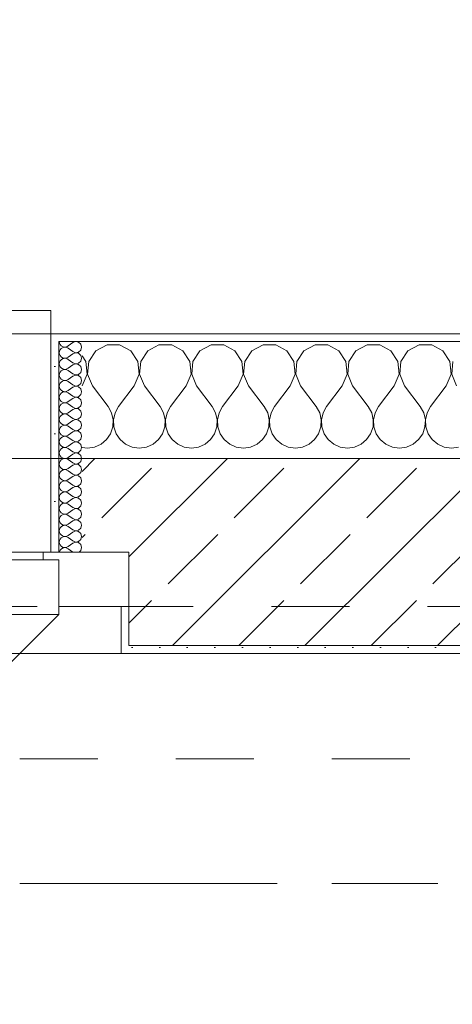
# Model space of a CAD drawing. Header units: metres. Extents: x -4 to 100, y -11 to 17.
# Tile 130 of 256: x 6.98 to 7.534, y 12.995 to 14.258. Entities that reach past the tile are written whole.
import ezdxf

# ---------------------------------------------------------------- set-up
doc = ezdxf.new("R2010")
doc.units = ezdxf.units.M
doc.header["$MEASUREMENT"] = 0
for name, pattern in [('Achse', [0.2, 0.1, -0.05, 0, -0.05]), ('Strichlinie doppelt', [0.546806, 0.264583, -0.105833, 0.070556, -0.105833]), ('Strichlinie eng', [0.115, 0.075, -0.04]), ('Untersicht', [0.1, 0.075, -0.025])]:
    doc.linetypes.add(name, pattern=pattern)
for name, color, linetype in [('152 - Bemaßung_ Beschriftung.Ausbau', 7, 'Continuous'), ('451 - Universal.Achsen Raster', 7, 'Continuous'), ('603 - Struktur.Bodenplatte_ Decke Roh', 7, 'Continuous'), ('604 - Struktur.Wand Aussen', 7, 'Continuous'), ('608 - Struktur.Träger', 7, 'Continuous'), ('650 - Abdeckung.Fußboden Aufbau', 7, 'Continuous'), ('Neubau_653 - Abdeckung.TB Verkofferung', 7, 'Continuous')]:
    doc.layers.add(name, color=color, linetype=linetype)
doc.styles.add('ERSTELLTER_STIL_2', font='txt')
doc.dimstyles.new('ERSTELLTER_STIL__5', dxfattribs={"dimtxt": 0.1, "dimasz": 0.0532, "dimexe": 0.18, "dimexo": 0.0625, "dimgap": 0, "dimtad": 1, "dimtih": 1, "dimtoh": 1, "dimzin": 0, "dimdsep": 46, "dimtxsty": 'ERSTELLTER_STIL_2', "dimblk": 'ARROWHEAD_2', "dimblk1": 'ARROWHEAD_2', "dimblk2": 'ARROWHEAD_2', "dimcen": 0.09, "dimse1": 1, "dimse2": 1, "dimclrd": 7, "dimclre": 7, "dimclrt": 7, "dimazin": 0, "dimtfac": 1, "dimtdec": 4, "dimtmove": 0, "dimatfit": 3, "dimfxl": 1, "dimtolj": 1, "dimtzin": 0, "dimarcsym": 0})
pattern_1 = [(0, (0, 0), (0, 0.08660254), [0, -0.05]), (0, (0.025, 0.0433), (0, 0.08660254), [0, -0.05])]
pattern_2 = [(45, (0, 0), (-0.01767767, 0.01767767), [0, -0.025])]

# ---------------------------------------------------------------- blocks, each defined once
blk = doc.blocks.new('*X64')
at = {"layer": '604 - Struktur.Wand Aussen', "color": 7, "linetype": 'Continuous', "lineweight": 5}
for p, q in [((7.0919, 13.8407), (7.0776, 13.833)), ((7.1081, 13.8407), (7.0919, 13.8407)), ((7.1224, 13.833), (7.1081, 13.8407)), ((7.1585, 13.8407), (7.1442, 13.833)), ((7.1748, 13.8407), (7.1585, 13.8407)), ((7.1891, 13.833), (7.1748, 13.8407)), ((7.2252, 13.8407), (7.2109, 13.833)), ((7.2415, 13.8407), (7.2252, 13.8407)), ((7.2558, 13.833), (7.2415, 13.8407)), ((7.2919, 13.8407), (7.2776, 13.833)), ((7.3081, 13.8407), (7.2919, 13.8407)), ((7.3224, 13.833), (7.3081, 13.8407)), ((7.3585, 13.8407), (7.3442, 13.833)), ((7.3748, 13.8407), (7.3585, 13.8407)), ((7.3891, 13.833), (7.3748, 13.8407)), ((7.4252, 13.8407), (7.4109, 13.833)), ((7.4415, 13.8407), (7.4252, 13.8407)), ((7.4558, 13.833), (7.4415, 13.8407)), ((7.4919, 13.8407), (7.4776, 13.833)), ((7.5081, 13.8407), (7.4919, 13.8407)), ((7.5224, 13.833), (7.5081, 13.8407)), ((7.0776, 13.833), (7.0686, 13.8195)), ((7.1314, 13.8195), (7.1224, 13.833)), ((7.1442, 13.833), (7.1352, 13.8195)), ((7.1981, 13.8195), (7.1891, 13.833)), ((7.2109, 13.833), (7.2019, 13.8195)), ((7.2648, 13.8195), (7.2558, 13.833)), ((7.2776, 13.833), (7.2686, 13.8195)), ((7.3314, 13.8195), (7.3224, 13.833)), ((7.3442, 13.833), (7.3352, 13.8195)), ((7.3981, 13.8195), (7.3891, 13.833)), ((7.4109, 13.833), (7.4019, 13.8195)), ((7.4648, 13.8195), (7.4558, 13.833)), ((7.4776, 13.833), (7.4686, 13.8195)), ((7.5314, 13.8195), (7.5224, 13.833)), ((7.0648, 13.8195), (7.06, 13.8266)), ((7.0663, 13.8033), (7.0648, 13.8195)), ((7.0686, 13.8195), (7.067, 13.8033)), ((7.133, 13.8033), (7.1314, 13.8195)), ((7.1352, 13.8195), (7.1337, 13.8033)), ((7.1996, 13.8033), (7.1981, 13.8195)), ((7.2019, 13.8195), (7.2004, 13.8033)), ((7.2663, 13.8033), (7.2648, 13.8195)), ((7.2686, 13.8195), (7.267, 13.8033)), ((7.333, 13.8033), (7.3314, 13.8195)), ((7.3352, 13.8195), (7.3337, 13.8033)), ((7.3996, 13.8033), (7.3981, 13.8195)), ((7.4019, 13.8195), (7.4004, 13.8033)), ((7.4663, 13.8033), (7.4648, 13.8195)), ((7.4686, 13.8195), (7.467, 13.8033)), ((7.533, 13.8033), (7.5314, 13.8195)), ((7.5352, 13.8195), (7.5337, 13.8033)), ((7.06, 13.7883), (7.0663, 13.8033)), ((7.067, 13.8033), (7.0733, 13.7883)), ((7.1267, 13.7883), (7.133, 13.8033)), ((7.1337, 13.8033), (7.14, 13.7883)), ((7.1933, 13.7883), (7.1996, 13.8033)), ((7.2004, 13.8033), (7.2067, 13.7883)), ((7.26, 13.7883), (7.2663, 13.8033)), ((7.267, 13.8033), (7.2733, 13.7883)), ((7.3267, 13.7883), (7.333, 13.8033)), ((7.3337, 13.8033), (7.34, 13.7883)), ((7.3933, 13.7883), (7.3996, 13.8033)), ((7.4004, 13.8033), (7.4067, 13.7883)), ((7.46, 13.7883), (7.4663, 13.8033)), ((7.467, 13.8033), (7.4733, 13.7883)), ((7.5267, 13.7883), (7.533, 13.8033)), ((7.5337, 13.8033), (7.54, 13.7883)), ((7.0733, 13.7883), (7.0933, 13.7617)), ((7.1267, 13.7883), (7.1067, 13.7617)), ((7.14, 13.7883), (7.16, 13.7617)), ((7.1933, 13.7883), (7.1733, 13.7617)), ((7.2067, 13.7883), (7.2267, 13.7617)), ((7.26, 13.7883), (7.24, 13.7617)), ((7.2733, 13.7883), (7.2933, 13.7617)), ((7.3267, 13.7883), (7.3067, 13.7617)), ((7.34, 13.7883), (7.36, 13.7617)), ((7.3933, 13.7883), (7.3733, 13.7617)), ((7.4067, 13.7883), (7.4267, 13.7617)), ((7.46, 13.7883), (7.44, 13.7617)), ((7.4733, 13.7883), (7.4933, 13.7617)), ((7.5267, 13.7883), (7.5067, 13.7617)), ((7.0978, 13.7536), (7.0933, 13.7617)), ((7.0999, 13.7447), (7.0978, 13.7536)), ((7.1022, 13.7536), (7.1001, 13.7447)), ((7.1067, 13.7617), (7.1022, 13.7536)), ((7.1645, 13.7536), (7.16, 13.7617)), ((7.1665, 13.7447), (7.1645, 13.7536)), ((7.1689, 13.7536), (7.1668, 13.7447)), ((7.1733, 13.7617), (7.1689, 13.7536)), ((7.2311, 13.7536), (7.2267, 13.7617)), ((7.2332, 13.7447), (7.2311, 13.7536)), ((7.2355, 13.7536), (7.2335, 13.7447)), ((7.24, 13.7617), (7.2355, 13.7536)), ((7.2978, 13.7536), (7.2933, 13.7617)), ((7.2999, 13.7447), (7.2978, 13.7536)), ((7.3022, 13.7536), (7.3001, 13.7447)), ((7.3067, 13.7617), (7.3022, 13.7536)), ((7.3645, 13.7536), (7.36, 13.7617)), ((7.3665, 13.7447), (7.3645, 13.7536)), ((7.3689, 13.7536), (7.3668, 13.7447)), ((7.3733, 13.7617), (7.3689, 13.7536)), ((7.4311, 13.7536), (7.4267, 13.7617)), ((7.4332, 13.7447), (7.4311, 13.7536)), ((7.4355, 13.7536), (7.4335, 13.7447)), ((7.44, 13.7617), (7.4355, 13.7536)), ((7.4978, 13.7536), (7.4933, 13.7617)), ((7.4999, 13.7447), (7.4978, 13.7536)), ((7.5022, 13.7536), (7.5001, 13.7447)), ((7.5067, 13.7617), (7.5022, 13.7536)), ((7.0994, 13.7355), (7.0999, 13.7447)), ((7.1001, 13.7447), (7.1006, 13.7355)), ((7.1661, 13.7355), (7.1665, 13.7447)), ((7.1668, 13.7447), (7.1672, 13.7355)), ((7.2328, 13.7355), (7.2332, 13.7447)), ((7.2335, 13.7447), (7.2339, 13.7355)), ((7.2994, 13.7355), (7.2999, 13.7447)), ((7.3001, 13.7447), (7.3006, 13.7355)), ((7.3661, 13.7355), (7.3665, 13.7447)), ((7.3668, 13.7447), (7.3672, 13.7355)), ((7.4328, 13.7355), (7.4332, 13.7447)), ((7.4335, 13.7447), (7.4339, 13.7355)), ((7.4994, 13.7355), (7.4999, 13.7447)), ((7.5001, 13.7447), (7.5006, 13.7355)), ((7.0965, 13.7268), (7.0994, 13.7355)), ((7.1006, 13.7355), (7.1035, 13.7268)), ((7.1631, 13.7268), (7.1661, 13.7355)), ((7.1672, 13.7355), (7.1702, 13.7268)), ((7.2298, 13.7268), (7.2328, 13.7355)), ((7.2339, 13.7355), (7.2369, 13.7268)), ((7.2965, 13.7268), (7.2994, 13.7355)), ((7.3006, 13.7355), (7.3035, 13.7268)), ((7.3631, 13.7268), (7.3661, 13.7355)), ((7.3672, 13.7355), (7.3702, 13.7268)), ((7.4298, 13.7268), (7.4328, 13.7355)), ((7.4339, 13.7355), (7.4369, 13.7268)), ((7.4965, 13.7268), (7.4994, 13.7355)), ((7.5006, 13.7355), (7.5035, 13.7268)), ((7.0842, 13.7133), (7.0913, 13.7192)), ((7.0913, 13.7192), (7.0965, 13.7268)), ((7.1035, 13.7268), (7.1087, 13.7192)), ((7.1087, 13.7192), (7.1158, 13.7133)), ((7.1509, 13.7133), (7.1579, 13.7192)), ((7.1579, 13.7192), (7.1631, 13.7268)), ((7.1702, 13.7268), (7.1754, 13.7192)), ((7.1754, 13.7192), (7.1825, 13.7133)), ((7.2175, 13.7133), (7.2246, 13.7192)), ((7.2246, 13.7192), (7.2298, 13.7268)), ((7.2369, 13.7268), (7.2421, 13.7192)), ((7.2421, 13.7192), (7.2491, 13.7133)), ((7.2842, 13.7133), (7.2913, 13.7192)), ((7.2913, 13.7192), (7.2965, 13.7268)), ((7.3035, 13.7268), (7.3087, 13.7192)), ((7.3087, 13.7192), (7.3158, 13.7133)), ((7.3509, 13.7133), (7.3579, 13.7192)), ((7.3579, 13.7192), (7.3631, 13.7268)), ((7.3702, 13.7268), (7.3754, 13.7192)), ((7.3754, 13.7192), (7.3825, 13.7133)), ((7.4175, 13.7133), (7.4246, 13.7192)), ((7.4246, 13.7192), (7.4298, 13.7268)), ((7.4369, 13.7268), (7.4421, 13.7192)), ((7.4421, 13.7192), (7.4491, 13.7133)), ((7.4842, 13.7133), (7.4913, 13.7192)), ((7.4913, 13.7192), (7.4965, 13.7268)), ((7.5035, 13.7268), (7.5087, 13.7192)), ((7.5087, 13.7192), (7.5158, 13.7133)), ((7.06, 13.7093), (7.0667, 13.7083)), ((7.0667, 13.7083), (7.0758, 13.7096)), ((7.0758, 13.7096), (7.0842, 13.7133)), ((7.1158, 13.7133), (7.1242, 13.7096)), ((7.1242, 13.7096), (7.1333, 13.7083)), ((7.1333, 13.7083), (7.1424, 13.7096)), ((7.1424, 13.7096), (7.1509, 13.7133)), ((7.1825, 13.7133), (7.1909, 13.7096)), ((7.1909, 13.7096), (7.2, 13.7083)), ((7.2, 13.7083), (7.2091, 13.7096)), ((7.2091, 13.7096), (7.2175, 13.7133)), ((7.2491, 13.7133), (7.2576, 13.7096)), ((7.2576, 13.7096), (7.2667, 13.7083)), ((7.2667, 13.7083), (7.2758, 13.7096)), ((7.2758, 13.7096), (7.2842, 13.7133)), ((7.3158, 13.7133), (7.3242, 13.7096)), ((7.3242, 13.7096), (7.3333, 13.7083)), ((7.3333, 13.7083), (7.3424, 13.7096)), ((7.3424, 13.7096), (7.3509, 13.7133)), ((7.3825, 13.7133), (7.3909, 13.7096)), ((7.3909, 13.7096), (7.4, 13.7083)), ((7.4, 13.7083), (7.4091, 13.7096)), ((7.4091, 13.7096), (7.4175, 13.7133)), ((7.4491, 13.7133), (7.4576, 13.7096)), ((7.4576, 13.7096), (7.4667, 13.7083)), ((7.4667, 13.7083), (7.4758, 13.7096)), ((7.4758, 13.7096), (7.4842, 13.7133)), ((7.5158, 13.7133), (7.5242, 13.7096)), ((7.5242, 13.7096), (7.5333, 13.7083)), ((7.5333, 13.7083), (7.5424, 13.7096))]:
    blk.add_line(p, q, dxfattribs=at)
blk = doc.blocks.new('*X82')
at = {"layer": '604 - Struktur.Wand Aussen', "color": 7, "linetype": 'Continuous', "lineweight": 5}
for p, q in [((7.0307, 13.845), (7.031, 13.843)), ((7.031, 13.843), (7.0318, 13.8412)), ((7.0318, 13.8412), (7.033, 13.8397)), ((7.0479, 13.8436), (7.0421, 13.8393)), ((7.0515, 13.845), (7.0479, 13.8436)), ((7.0553, 13.8442), (7.0515, 13.845)), ((7.0582, 13.8416), (7.0553, 13.8442)), ((7.0593, 13.8379), (7.0582, 13.8416)), ((7.031, 13.8327), (7.0307, 13.8307)), ((7.0307, 13.8307), (7.031, 13.8288)), ((7.0318, 13.8345), (7.031, 13.8327)), ((7.031, 13.8288), (7.0318, 13.827)), ((7.033, 13.836), (7.0318, 13.8345)), ((7.033, 13.8397), (7.0347, 13.8386)), ((7.0347, 13.8371), (7.033, 13.836)), ((7.0347, 13.8386), (7.0365, 13.838)), ((7.0365, 13.8377), (7.0347, 13.8371)), ((7.0365, 13.838), (7.0385, 13.8379)), ((7.0385, 13.8378), (7.0365, 13.8377)), ((7.0385, 13.8379), (7.0404, 13.8383)), ((7.0404, 13.8374), (7.0385, 13.8378)), ((7.0404, 13.8383), (7.0421, 13.8393)), ((7.0421, 13.8364), (7.0404, 13.8374)), ((7.0479, 13.8321), (7.0421, 13.8364)), ((7.0479, 13.8293), (7.0421, 13.825)), ((7.0479, 13.8321), (7.0515, 13.8307)), ((7.0515, 13.8307), (7.0479, 13.8293)), ((7.0515, 13.8307), (7.0553, 13.8315)), ((7.0553, 13.83), (7.0515, 13.8307)), ((7.0553, 13.8315), (7.0582, 13.8341)), ((7.0582, 13.8273), (7.0553, 13.83)), ((7.0582, 13.8341), (7.0593, 13.8379)), ((7.031, 13.8184), (7.0307, 13.8164)), ((7.0307, 13.8164), (7.031, 13.8145)), ((7.0318, 13.8202), (7.031, 13.8184)), ((7.0318, 13.827), (7.033, 13.8254)), ((7.033, 13.8217), (7.0318, 13.8202)), ((7.033, 13.8254), (7.0347, 13.8243)), ((7.0347, 13.8228), (7.033, 13.8217)), ((7.0347, 13.8243), (7.0365, 13.8237)), ((7.0365, 13.8234), (7.0347, 13.8228)), ((7.0365, 13.8237), (7.0385, 13.8236)), ((7.0385, 13.8235), (7.0365, 13.8234)), ((7.0385, 13.8236), (7.0404, 13.824)), ((7.0404, 13.8231), (7.0385, 13.8235)), ((7.0404, 13.824), (7.0421, 13.825)), ((7.0421, 13.8221), (7.0404, 13.8231)), ((7.0479, 13.8179), (7.0421, 13.8221)), ((7.0479, 13.8179), (7.0515, 13.8165)), ((7.0515, 13.8164), (7.0479, 13.815)), ((7.0515, 13.8165), (7.0553, 13.8172)), ((7.0553, 13.8157), (7.0515, 13.8164)), ((7.0553, 13.8172), (7.0582, 13.8198)), ((7.0582, 13.813), (7.0553, 13.8157)), ((7.0593, 13.8236), (7.0582, 13.8273)), ((7.0582, 13.8198), (7.0593, 13.8236)), ((7.031, 13.8041), (7.0307, 13.8021)), ((7.031, 13.8145), (7.0318, 13.8127)), ((7.0318, 13.8059), (7.031, 13.8041)), ((7.0318, 13.8127), (7.033, 13.8112)), ((7.033, 13.8074), (7.0318, 13.8059)), ((7.033, 13.8112), (7.0347, 13.81)), ((7.0347, 13.8085), (7.033, 13.8074)), ((7.0347, 13.81), (7.0365, 13.8094)), ((7.0365, 13.8092), (7.0347, 13.8085)), ((7.0365, 13.8094), (7.0385, 13.8093)), ((7.0385, 13.8093), (7.0365, 13.8092)), ((7.0385, 13.8093), (7.0404, 13.8098)), ((7.0404, 13.8088), (7.0385, 13.8093)), ((7.0404, 13.8098), (7.0421, 13.8107)), ((7.0421, 13.8079), (7.0404, 13.8088)), ((7.0479, 13.815), (7.0421, 13.8107)), ((7.0479, 13.8036), (7.0421, 13.8079)), ((7.0479, 13.8036), (7.0515, 13.8022)), ((7.0515, 13.8022), (7.0553, 13.8029)), ((7.0553, 13.8029), (7.0582, 13.8055)), ((7.0593, 13.8093), (7.0582, 13.813)), ((7.0582, 13.8055), (7.0593, 13.8093)), ((7.0307, 13.8021), (7.031, 13.8002)), ((7.031, 13.8002), (7.0318, 13.7984)), ((7.0318, 13.7916), (7.031, 13.7898)), ((7.0318, 13.7984), (7.033, 13.7969)), ((7.033, 13.7931), (7.0318, 13.7916)), ((7.033, 13.7969), (7.0347, 13.7958)), ((7.0347, 13.7942), (7.033, 13.7931)), ((7.0347, 13.7958), (7.0365, 13.7951)), ((7.0365, 13.7949), (7.0347, 13.7942)), ((7.0365, 13.7951), (7.0385, 13.795)), ((7.0385, 13.795), (7.0365, 13.7949)), ((7.0385, 13.795), (7.0404, 13.7955)), ((7.0404, 13.7945), (7.0385, 13.795)), ((7.0404, 13.7955), (7.0421, 13.7964)), ((7.0421, 13.7936), (7.0404, 13.7945)), ((7.0479, 13.8007), (7.0421, 13.7964)), ((7.0479, 13.7893), (7.0421, 13.7936)), ((7.0515, 13.8021), (7.0479, 13.8007)), ((7.0553, 13.8014), (7.0515, 13.8021)), ((7.0582, 13.7988), (7.0553, 13.8014)), ((7.0553, 13.7886), (7.0582, 13.7912)), ((7.0593, 13.795), (7.0582, 13.7988)), ((7.0582, 13.7912), (7.0593, 13.795)), ((7.031, 13.7898), (7.0307, 13.7879)), ((7.0307, 13.7879), (7.031, 13.7859)), ((7.031, 13.7859), (7.0318, 13.7841)), ((7.0318, 13.7841), (7.033, 13.7826)), ((7.033, 13.7788), (7.0318, 13.7773)), ((7.033, 13.7826), (7.0347, 13.7815)), ((7.0347, 13.78), (7.033, 13.7788)), ((7.0347, 13.7815), (7.0365, 13.7808)), ((7.0365, 13.7806), (7.0347, 13.78)), ((7.0365, 13.7808), (7.0385, 13.7807)), ((7.0385, 13.7807), (7.0365, 13.7806)), ((7.0385, 13.7807), (7.0404, 13.7812)), ((7.0404, 13.7802), (7.0385, 13.7807)), ((7.0404, 13.7812), (7.0421, 13.7821)), ((7.0421, 13.7793), (7.0404, 13.7802)), ((7.0479, 13.7864), (7.0421, 13.7821)), ((7.0479, 13.775), (7.0421, 13.7793)), ((7.0479, 13.7893), (7.0515, 13.7879)), ((7.0515, 13.7878), (7.0479, 13.7864)), ((7.0515, 13.7879), (7.0553, 13.7886)), ((7.0553, 13.7871), (7.0515, 13.7878)), ((7.0582, 13.7845), (7.0553, 13.7871)), ((7.0593, 13.7807), (7.0582, 13.7845)), ((7.0582, 13.777), (7.0593, 13.7807)), ((7.031, 13.7755), (7.0307, 13.7736)), ((7.0307, 13.7736), (7.031, 13.7716)), ((7.0318, 13.7773), (7.031, 13.7755)), ((7.031, 13.7716), (7.0318, 13.7698)), ((7.0318, 13.7698), (7.033, 13.7683)), ((7.033, 13.7683), (7.0347, 13.7672)), ((7.0347, 13.7657), (7.033, 13.7646)), ((7.0347, 13.7672), (7.0365, 13.7666)), ((7.0365, 13.7663), (7.0347, 13.7657)), ((7.0365, 13.7666), (7.0385, 13.7665)), ((7.0385, 13.7664), (7.0365, 13.7663)), ((7.0385, 13.7665), (7.0404, 13.7669)), ((7.0404, 13.766), (7.0385, 13.7664)), ((7.0404, 13.7669), (7.0421, 13.7679)), ((7.0421, 13.765), (7.0404, 13.766)), ((7.0479, 13.7721), (7.0421, 13.7679)), ((7.0479, 13.7607), (7.0421, 13.765)), ((7.0479, 13.775), (7.0515, 13.7736)), ((7.0515, 13.7735), (7.0479, 13.7721)), ((7.0515, 13.7736), (7.0553, 13.7743)), ((7.0553, 13.7728), (7.0515, 13.7735)), ((7.0553, 13.7743), (7.0582, 13.777)), ((7.0582, 13.7702), (7.0553, 13.7728)), ((7.0593, 13.7664), (7.0582, 13.7702)), ((7.0582, 13.7627), (7.0593, 13.7664)), ((7.031, 13.7612), (7.0307, 13.7593)), ((7.0307, 13.7593), (7.031, 13.7573)), ((7.0318, 13.763), (7.031, 13.7612)), ((7.031, 13.7573), (7.0318, 13.7555)), ((7.033, 13.7646), (7.0318, 13.763)), ((7.0318, 13.7555), (7.033, 13.754)), ((7.033, 13.754), (7.0347, 13.7529)), ((7.0347, 13.7529), (7.0365, 13.7523)), ((7.0365, 13.7523), (7.0385, 13.7522)), ((7.0385, 13.7521), (7.0365, 13.752)), ((7.0385, 13.7522), (7.0404, 13.7526)), ((7.0404, 13.7517), (7.0385, 13.7521)), ((7.0404, 13.7526), (7.0421, 13.7536)), ((7.0479, 13.7579), (7.0421, 13.7536)), ((7.0479, 13.7607), (7.0515, 13.7593)), ((7.0515, 13.7593), (7.0479, 13.7579)), ((7.0515, 13.7593), (7.0553, 13.76)), ((7.0553, 13.7585), (7.0515, 13.7593)), ((7.0553, 13.76), (7.0582, 13.7627)), ((7.0582, 13.7559), (7.0553, 13.7585)), ((7.0593, 13.7521), (7.0582, 13.7559)), ((7.0582, 13.7484), (7.0593, 13.7521)), ((7.031, 13.747), (7.0307, 13.745)), ((7.0307, 13.745), (7.031, 13.743)), ((7.0318, 13.7488), (7.031, 13.747)), ((7.031, 13.743), (7.0318, 13.7412)), ((7.033, 13.7503), (7.0318, 13.7488)), ((7.0318, 13.7412), (7.033, 13.7397)), ((7.0347, 13.7514), (7.033, 13.7503)), ((7.033, 13.7397), (7.0347, 13.7386)), ((7.0365, 13.752), (7.0347, 13.7514)), ((7.0421, 13.7507), (7.0404, 13.7517)), ((7.0479, 13.7464), (7.0421, 13.7507)), ((7.0479, 13.7436), (7.0421, 13.7393)), ((7.0479, 13.7464), (7.0515, 13.745)), ((7.0515, 13.745), (7.0479, 13.7436)), ((7.0515, 13.745), (7.0553, 13.7458)), ((7.0553, 13.7442), (7.0515, 13.745)), ((7.0553, 13.7458), (7.0582, 13.7484)), ((7.0582, 13.7416), (7.0553, 13.7442)), ((7.0593, 13.7379), (7.0582, 13.7416)), ((7.031, 13.7327), (7.0307, 13.7307)), ((7.0307, 13.7307), (7.031, 13.7288)), ((7.0318, 13.7345), (7.031, 13.7327)), ((7.031, 13.7288), (7.0318, 13.727)), ((7.033, 13.736), (7.0318, 13.7345)), ((7.0318, 13.727), (7.033, 13.7254)), ((7.0347, 13.7371), (7.033, 13.736)), ((7.0347, 13.7386), (7.0365, 13.738)), ((7.0365, 13.7377), (7.0347, 13.7371)), ((7.0365, 13.738), (7.0385, 13.7379)), ((7.0385, 13.7378), (7.0365, 13.7377)), ((7.0385, 13.7379), (7.0404, 13.7383)), ((7.0404, 13.7374), (7.0385, 13.7378)), ((7.0404, 13.7383), (7.0421, 13.7393)), ((7.0421, 13.7364), (7.0404, 13.7374)), ((7.0479, 13.7321), (7.0421, 13.7364)), ((7.0479, 13.7293), (7.0421, 13.725)), ((7.0479, 13.7321), (7.0515, 13.7307)), ((7.0515, 13.7307), (7.0479, 13.7293)), ((7.0515, 13.7307), (7.0553, 13.7315)), ((7.0553, 13.73), (7.0515, 13.7307)), ((7.0553, 13.7315), (7.0582, 13.7341)), ((7.0582, 13.7273), (7.0553, 13.73)), ((7.0582, 13.7341), (7.0593, 13.7379)), ((7.0593, 13.7236), (7.0582, 13.7273)), ((7.031, 13.7184), (7.0307, 13.7164)), ((7.0307, 13.7164), (7.031, 13.7145)), ((7.0318, 13.7202), (7.031, 13.7184)), ((7.031, 13.7145), (7.0318, 13.7127)), ((7.033, 13.7217), (7.0318, 13.7202)), ((7.033, 13.7254), (7.0347, 13.7243)), ((7.0347, 13.7228), (7.033, 13.7217)), ((7.0347, 13.7243), (7.0365, 13.7237)), ((7.0365, 13.7234), (7.0347, 13.7228)), ((7.0365, 13.7237), (7.0385, 13.7236)), ((7.0385, 13.7235), (7.0365, 13.7234)), ((7.0385, 13.7236), (7.0404, 13.724)), ((7.0404, 13.7231), (7.0385, 13.7235)), ((7.0404, 13.724), (7.0421, 13.725)), ((7.0421, 13.7221), (7.0404, 13.7231)), ((7.0479, 13.7179), (7.0421, 13.7221)), ((7.0479, 13.715), (7.0421, 13.7107)), ((7.0479, 13.7179), (7.0515, 13.7165)), ((7.0515, 13.7164), (7.0479, 13.715)), ((7.0515, 13.7165), (7.0553, 13.7172)), ((7.0553, 13.7157), (7.0515, 13.7164)), ((7.0553, 13.7172), (7.0582, 13.7198)), ((7.0582, 13.713), (7.0553, 13.7157)), ((7.0582, 13.7198), (7.0593, 13.7236)), ((7.031, 13.7041), (7.0307, 13.7021)), ((7.0307, 13.7021), (7.031, 13.7002)), ((7.0318, 13.7059), (7.031, 13.7041)), ((7.0318, 13.7127), (7.033, 13.7112)), ((7.033, 13.7074), (7.0318, 13.7059)), ((7.033, 13.7112), (7.0347, 13.71)), ((7.0347, 13.7085), (7.033, 13.7074)), ((7.0347, 13.71), (7.0365, 13.7094)), ((7.0365, 13.7092), (7.0347, 13.7085)), ((7.0365, 13.7094), (7.0385, 13.7093)), ((7.0385, 13.7093), (7.0365, 13.7092)), ((7.0385, 13.7093), (7.0404, 13.7098)), ((7.0404, 13.7088), (7.0385, 13.7093)), ((7.0404, 13.7098), (7.0421, 13.7107)), ((7.0421, 13.7079), (7.0404, 13.7088)), ((7.0479, 13.7036), (7.0421, 13.7079)), ((7.0479, 13.7036), (7.0515, 13.7022)), ((7.0515, 13.7021), (7.0479, 13.7007)), ((7.0515, 13.7022), (7.0553, 13.7029)), ((7.0553, 13.7014), (7.0515, 13.7021)), ((7.0553, 13.7029), (7.0582, 13.7055)), ((7.0593, 13.7093), (7.0582, 13.713)), ((7.0582, 13.7055), (7.0593, 13.7093)), ((7.031, 13.6898), (7.0307, 13.6879)), ((7.031, 13.7002), (7.0318, 13.6984)), ((7.0318, 13.6916), (7.031, 13.6898)), ((7.0318, 13.6984), (7.033, 13.6969)), ((7.033, 13.6931), (7.0318, 13.6916)), ((7.033, 13.6969), (7.0347, 13.6958)), ((7.0347, 13.6942), (7.033, 13.6931)), ((7.0347, 13.6958), (7.0365, 13.6951)), ((7.0365, 13.6949), (7.0347, 13.6942)), ((7.0365, 13.6951), (7.0385, 13.695)), ((7.0385, 13.695), (7.0365, 13.6949)), ((7.0385, 13.695), (7.0404, 13.6955)), ((7.0404, 13.6945), (7.0385, 13.695)), ((7.0404, 13.6955), (7.0421, 13.6964)), ((7.0421, 13.6936), (7.0404, 13.6945)), ((7.0479, 13.7007), (7.0421, 13.6964)), ((7.0479, 13.6893), (7.0421, 13.6936)), ((7.0479, 13.6893), (7.0515, 13.6879)), ((7.0582, 13.6988), (7.0553, 13.7014)), ((7.0553, 13.6886), (7.0582, 13.6912)), ((7.0593, 13.695), (7.0582, 13.6988)), ((7.0582, 13.6912), (7.0593, 13.695)), ((7.0307, 13.6879), (7.031, 13.6859)), ((7.031, 13.6859), (7.0318, 13.6841)), ((7.0318, 13.6773), (7.031, 13.6755)), ((7.0318, 13.6841), (7.033, 13.6826)), ((7.033, 13.6788), (7.0318, 13.6773)), ((7.033, 13.6826), (7.0347, 13.6815)), ((7.0347, 13.68), (7.033, 13.6788)), ((7.0347, 13.6815), (7.0365, 13.6808)), ((7.0365, 13.6806), (7.0347, 13.68)), ((7.0365, 13.6808), (7.0385, 13.6807)), ((7.0385, 13.6807), (7.0365, 13.6806)), ((7.0385, 13.6807), (7.0404, 13.6812)), ((7.0404, 13.6802), (7.0385, 13.6807)), ((7.0404, 13.6812), (7.0421, 13.6821)), ((7.0421, 13.6793), (7.0404, 13.6802)), ((7.0479, 13.6864), (7.0421, 13.6821)), ((7.0479, 13.675), (7.0421, 13.6793)), ((7.0515, 13.6878), (7.0479, 13.6864)), ((7.0515, 13.6879), (7.0553, 13.6886)), ((7.0553, 13.6871), (7.0515, 13.6878)), ((7.0582, 13.6845), (7.0553, 13.6871)), ((7.0553, 13.6743), (7.0582, 13.677)), ((7.0593, 13.6807), (7.0582, 13.6845)), ((7.0582, 13.677), (7.0593, 13.6807)), ((7.031, 13.6755), (7.0307, 13.6736)), ((7.0307, 13.6736), (7.031, 13.6716)), ((7.031, 13.6716), (7.0318, 13.6698)), ((7.0318, 13.6698), (7.033, 13.6683)), ((7.033, 13.6646), (7.0318, 13.663)), ((7.033, 13.6683), (7.0347, 13.6672)), ((7.0347, 13.6657), (7.033, 13.6646)), ((7.0347, 13.6672), (7.0365, 13.6666)), ((7.0365, 13.6663), (7.0347, 13.6657)), ((7.0365, 13.6666), (7.0385, 13.6665)), ((7.0385, 13.6664), (7.0365, 13.6663)), ((7.0385, 13.6665), (7.0404, 13.6669)), ((7.0404, 13.666), (7.0385, 13.6664)), ((7.0404, 13.6669), (7.0421, 13.6679)), ((7.0421, 13.665), (7.0404, 13.666)), ((7.0479, 13.6721), (7.0421, 13.6679)), ((7.0479, 13.6607), (7.0421, 13.665)), ((7.0479, 13.675), (7.0515, 13.6736)), ((7.0515, 13.6735), (7.0479, 13.6721)), ((7.0515, 13.6736), (7.0553, 13.6743)), ((7.0553, 13.6728), (7.0515, 13.6735)), ((7.0582, 13.6702), (7.0553, 13.6728)), ((7.0593, 13.6664), (7.0582, 13.6702)), ((7.0582, 13.6627), (7.0593, 13.6664)), ((7.031, 13.6612), (7.0307, 13.6593)), ((7.0307, 13.6593), (7.031, 13.6573)), ((7.0318, 13.663), (7.031, 13.6612)), ((7.031, 13.6573), (7.0318, 13.6555)), ((7.0318, 13.6555), (7.033, 13.654)), ((7.033, 13.654), (7.0347, 13.6529)), ((7.0347, 13.6514), (7.033, 13.6503)), ((7.0347, 13.6529), (7.0365, 13.6523)), ((7.0365, 13.652), (7.0347, 13.6514)), ((7.0365, 13.6523), (7.0385, 13.6522)), ((7.0385, 13.6521), (7.0365, 13.652)), ((7.0385, 13.6522), (7.0404, 13.6526)), ((7.0404, 13.6517), (7.0385, 13.6521)), ((7.0404, 13.6526), (7.0421, 13.6536)), ((7.0421, 13.6507), (7.0404, 13.6517)), ((7.0479, 13.6579), (7.0421, 13.6536)), ((7.0479, 13.6607), (7.0515, 13.6593)), ((7.0515, 13.6593), (7.0479, 13.6579)), ((7.0515, 13.6593), (7.0553, 13.66)), ((7.0553, 13.6585), (7.0515, 13.6593)), ((7.0553, 13.66), (7.0582, 13.6627)), ((7.0582, 13.6559), (7.0553, 13.6585)), ((7.0593, 13.6521), (7.0582, 13.6559)), ((7.0582, 13.6484), (7.0593, 13.6521)), ((7.031, 13.647), (7.0307, 13.645)), ((7.0307, 13.645), (7.031, 13.643)), ((7.0318, 13.6488), (7.031, 13.647)), ((7.031, 13.643), (7.0318, 13.6412)), ((7.033, 13.6503), (7.0318, 13.6488)), ((7.0318, 13.6412), (7.033, 13.6397)), ((7.033, 13.6397), (7.0347, 13.6386)), ((7.0347, 13.6386), (7.0365, 13.638)), ((7.0404, 13.6383), (7.0421, 13.6393)), ((7.0479, 13.6464), (7.0421, 13.6507)), ((7.0479, 13.6436), (7.0421, 13.6393)), ((7.0479, 13.6464), (7.0515, 13.645)), ((7.0515, 13.645), (7.0479, 13.6436)), ((7.0515, 13.645), (7.0553, 13.6458)), ((7.0553, 13.6442), (7.0515, 13.645)), ((7.0553, 13.6458), (7.0582, 13.6484)), ((7.0582, 13.6416), (7.0553, 13.6442)), ((7.0593, 13.6379), (7.0582, 13.6416)), ((7.031, 13.6327), (7.0307, 13.6307)), ((7.0307, 13.6307), (7.031, 13.6288)), ((7.0318, 13.6345), (7.031, 13.6327)), ((7.031, 13.6288), (7.0318, 13.627)), ((7.033, 13.636), (7.0318, 13.6345)), ((7.0318, 13.627), (7.033, 13.6254)), ((7.0347, 13.6371), (7.033, 13.636)), ((7.0365, 13.6377), (7.0347, 13.6371)), ((7.0365, 13.638), (7.0385, 13.6379)), ((7.0385, 13.6378), (7.0365, 13.6377)), ((7.0385, 13.6379), (7.0404, 13.6383)), ((7.0404, 13.6374), (7.0385, 13.6378)), ((7.0421, 13.6364), (7.0404, 13.6374)), ((7.0479, 13.6321), (7.0421, 13.6364)), ((7.0479, 13.6293), (7.0421, 13.625)), ((7.0479, 13.6321), (7.0515, 13.6307)), ((7.0515, 13.6307), (7.0479, 13.6293)), ((7.0515, 13.6307), (7.0553, 13.6315)), ((7.0553, 13.63), (7.0515, 13.6307)), ((7.0553, 13.6315), (7.0582, 13.6341)), ((7.0582, 13.6273), (7.0553, 13.63)), ((7.0582, 13.6341), (7.0593, 13.6379)), ((7.0593, 13.6236), (7.0582, 13.6273)), ((7.031, 13.6184), (7.0307, 13.6164)), ((7.0307, 13.6164), (7.031, 13.6145)), ((7.0318, 13.6202), (7.031, 13.6184)), ((7.031, 13.6145), (7.0318, 13.6127)), ((7.033, 13.6217), (7.0318, 13.6202)), ((7.033, 13.6254), (7.0347, 13.6243)), ((7.0347, 13.6228), (7.033, 13.6217)), ((7.0347, 13.6243), (7.0365, 13.6237)), ((7.0365, 13.6234), (7.0347, 13.6228)), ((7.0365, 13.6237), (7.0385, 13.6236)), ((7.0385, 13.6235), (7.0365, 13.6234)), ((7.0385, 13.6236), (7.0404, 13.624)), ((7.0404, 13.6231), (7.0385, 13.6235)), ((7.0404, 13.624), (7.0421, 13.625)), ((7.0421, 13.6221), (7.0404, 13.6231)), ((7.0479, 13.6179), (7.0421, 13.6221)), ((7.0479, 13.615), (7.0421, 13.6107)), ((7.0479, 13.6179), (7.0515, 13.6165)), ((7.0515, 13.6164), (7.0479, 13.615)), ((7.0515, 13.6165), (7.0553, 13.6172)), ((7.0553, 13.6157), (7.0515, 13.6164)), ((7.0553, 13.6172), (7.0582, 13.6198)), ((7.0582, 13.613), (7.0553, 13.6157)), ((7.0582, 13.6198), (7.0593, 13.6236)), ((7.031, 13.6041), (7.0307, 13.6021)), ((7.0307, 13.6021), (7.031, 13.6002)), ((7.0318, 13.6059), (7.031, 13.6041)), ((7.0318, 13.6127), (7.033, 13.6112)), ((7.033, 13.6074), (7.0318, 13.6059)), ((7.033, 13.6112), (7.0347, 13.61)), ((7.0347, 13.6085), (7.033, 13.6074)), ((7.0347, 13.61), (7.0365, 13.6094)), ((7.0365, 13.6092), (7.0347, 13.6085)), ((7.0365, 13.6094), (7.0385, 13.6093)), ((7.0385, 13.6093), (7.0365, 13.6092)), ((7.0385, 13.6093), (7.0404, 13.6098)), ((7.0404, 13.6088), (7.0385, 13.6093)), ((7.0404, 13.6098), (7.0421, 13.6107)), ((7.0421, 13.6079), (7.0404, 13.6088)), ((7.0479, 13.6036), (7.0421, 13.6079)), ((7.0479, 13.6007), (7.0421, 13.5964)), ((7.0479, 13.6036), (7.0515, 13.6022)), ((7.0515, 13.6021), (7.0479, 13.6007)), ((7.0515, 13.6022), (7.0553, 13.6029)), ((7.0553, 13.6014), (7.0515, 13.6021)), ((7.0553, 13.6029), (7.0582, 13.6055)), ((7.0582, 13.5988), (7.0553, 13.6014)), ((7.0593, 13.6093), (7.0582, 13.613)), ((7.0582, 13.6055), (7.0593, 13.6093)), ((7.031, 13.5898), (7.0307, 13.5879)), ((7.031, 13.6002), (7.0318, 13.5984)), ((7.0318, 13.5916), (7.031, 13.5898)), ((7.0318, 13.5984), (7.033, 13.5969)), ((7.033, 13.5931), (7.0318, 13.5916)), ((7.033, 13.5969), (7.0347, 13.5958)), ((7.0347, 13.5942), (7.033, 13.5931)), ((7.0347, 13.5958), (7.0365, 13.5951)), ((7.0365, 13.5949), (7.0347, 13.5942)), ((7.0365, 13.5951), (7.0385, 13.595)), ((7.0385, 13.595), (7.0365, 13.5949)), ((7.0385, 13.595), (7.0404, 13.5955)), ((7.0404, 13.5945), (7.0385, 13.595)), ((7.0404, 13.5955), (7.0421, 13.5964)), ((7.0421, 13.5936), (7.0404, 13.5945)), ((7.0479, 13.5893), (7.0421, 13.5936)), ((7.0479, 13.5893), (7.0515, 13.5879)), ((7.0515, 13.5879), (7.0553, 13.5886)), ((7.0553, 13.5886), (7.0582, 13.5912)), ((7.0593, 13.595), (7.0582, 13.5988)), ((7.0582, 13.5912), (7.0593, 13.595)), ((7.0307, 13.5879), (7.031, 13.5859)), ((7.031, 13.5755), (7.0309, 13.575)), ((7.031, 13.5859), (7.0318, 13.5841)), ((7.0318, 13.5773), (7.031, 13.5755)), ((7.0318, 13.5841), (7.033, 13.5826)), ((7.033, 13.5788), (7.0318, 13.5773)), ((7.033, 13.5826), (7.0347, 13.5815)), ((7.0347, 13.58), (7.033, 13.5788)), ((7.0347, 13.5815), (7.0365, 13.5808)), ((7.0365, 13.5806), (7.0347, 13.58)), ((7.0365, 13.5808), (7.0385, 13.5807)), ((7.0385, 13.5807), (7.0365, 13.5806)), ((7.0385, 13.5807), (7.0404, 13.5812)), ((7.0404, 13.5802), (7.0385, 13.5807)), ((7.0404, 13.5812), (7.0421, 13.5821)), ((7.0421, 13.5793), (7.0404, 13.5802)), ((7.0479, 13.5864), (7.0421, 13.5821)), ((7.0479, 13.575), (7.0421, 13.5793)), ((7.0515, 13.5878), (7.0479, 13.5864)), ((7.0553, 13.5871), (7.0515, 13.5878)), ((7.0582, 13.5845), (7.0553, 13.5871)), ((7.0561, 13.575), (7.0582, 13.577)), ((7.0593, 13.5807), (7.0582, 13.5845)), ((7.0582, 13.577), (7.0593, 13.5807))]:
    blk.add_line(p, q, dxfattribs=at)
blk = doc.blocks.new('*D285')
at = {"layer": '152 - Bemaßung_ Beschriftung.Ausbau', "color": 7, "linetype": 'Continuous', "lineweight": 5}
for p, q in [((4.72, 14.8025), (4.72, 14.9075)), ((7.12, 14.8025), (7.12, 14.9075)), ((4.7402, 14.89), (4.6998, 14.82)), ((7.1402, 14.89), (7.0998, 14.82)), ((3.52, 14.855), (4.72, 14.855)), ((4.72, 14.855), (7.12, 14.855)), ((7.12, 14.855), (8.32, 14.855))]:
    blk.add_line(p, q, dxfattribs=at)
at = {"layer": '152 - Bemaßung_ Beschriftung.Ausbau', "color": 7, "lineweight": 5, "char_height": 0.1, "attachment_point": 7, "style": 'ERSTELLTER_STIL_2'}
for s, insert in [('\\A1;{\\pql;\\fArial|b0|i0|c0|p38;2,40}', (5.787, 14.875)), ('\\A1;{\\pql;\\fArial|b0|i0|c0|p38;2,01}', (5.787, 14.735))]:
    blk.add_mtext(s, dxfattribs=dict(at, insert=insert))
blk = doc.blocks.new('ARROWHEAD_2')
at = {"color": 0, "linetype": 'Continuous', "lineweight": 0}
for p, q in [((-0.378, -0.655), (0.378, 0.655)), ((0, 0), (-1, 0))]:
    blk.add_line(p, q, dxfattribs=at)
blk = doc.blocks.new('*D286')
at = {"layer": '152 - Bemaßung_ Beschriftung.Ausbau', "color": 7, "linetype": 'Continuous', "lineweight": 5}
for p, q in [((7.1402, 14.89), (7.0998, 14.82)), ((8.3402, 14.89), (8.2998, 14.82)), ((7.12, 14.855), (8.32, 14.855))]:
    blk.add_line(p, q, dxfattribs=at)
at = {"layer": '152 - Bemaßung_ Beschriftung.Ausbau', "color": 7, "lineweight": 5, "insert": (7.587, 14.875), "char_height": 0.1, "attachment_point": 7, "style": 'ERSTELLTER_STIL_2'}
blk.add_mtext('\\A1;{\\pql;\\fArial|b0|i0|c0|p38;1,20}', dxfattribs=at)
blk = doc.blocks.new('*D287')
at = {"layer": '152 - Bemaßung_ Beschriftung.Ausbau', "color": 7, "linetype": 'Continuous', "lineweight": 5}
for p, q in [((8.32, 14.8025), (8.32, 14.9075)), ((8.3402, 14.89), (8.2998, 14.82)), ((10.7402, 14.89), (10.6998, 14.82)), ((7.12, 14.855), (8.32, 14.855)), ((8.32, 14.855), (10.72, 14.855))]:
    blk.add_line(p, q, dxfattribs=at)
at = {"layer": '152 - Bemaßung_ Beschriftung.Ausbau', "color": 7, "lineweight": 5, "char_height": 0.1, "attachment_point": 7, "style": 'ERSTELLTER_STIL_2'}
for s, insert in [('\\A1;{\\pql;\\fArial|b0|i0|c0|p38;2,40}', (9.387, 14.875)), ('\\A1;{\\pql;\\fArial|b0|i0|c0|p38;2,01}', (9.387, 14.735))]:
    blk.add_mtext(s, dxfattribs=dict(at, insert=insert))
blk = doc.blocks.new('*D320')
at = {"layer": '152 - Bemaßung_ Beschriftung.Ausbau', "color": 7, "linetype": 'Continuous', "lineweight": 5}
for p, q in [((4.195, 15.3025), (4.195, 15.4075)), ((7.645, 15.3025), (7.645, 15.4075)), ((4.2152, 15.39), (4.1748, 15.32)), ((7.6652, 15.39), (7.6248, 15.32)), ((4.045, 15.355), (4.195, 15.355)), ((4.195, 15.355), (7.645, 15.355)), ((7.645, 15.355), (7.795, 15.355))]:
    blk.add_line(p, q, dxfattribs=at)
at = {"layer": '152 - Bemaßung_ Beschriftung.Ausbau', "color": 7, "lineweight": 5, "char_height": 0.1, "attachment_point": 7, "style": 'ERSTELLTER_STIL_2'}
for s, insert in [('\\A1;{\\pql;\\fArial|b0|i0|c0|p38;3,45}', (5.7111, 15.375)), ('\\A1;{\\pql;\\fArial|b0|i0|c0|p38;15}', (7.473, 15.375))]:
    blk.add_mtext(s, dxfattribs=dict(at, insert=insert))
blk = doc.blocks.new('*D357')
at = {"layer": '152 - Bemaßung_ Beschriftung.Ausbau', "color": 7, "linetype": 'Continuous', "lineweight": 5}
for p, q in [((4.28, 15.8025), (4.28, 15.9075)), ((7.58, 15.8025), (7.58, 15.9075)), ((4.3002, 15.89), (4.2598, 15.82)), ((7.6002, 15.89), (7.5598, 15.82)), ((3.98, 15.855), (4.28, 15.855)), ((4.28, 15.855), (7.58, 15.855)), ((7.58, 15.855), (7.88, 15.855))]:
    blk.add_line(p, q, dxfattribs=at)
at = {"layer": '152 - Bemaßung_ Beschriftung.Ausbau', "color": 7, "lineweight": 5, "insert": (5.797, 15.875), "char_height": 0.1, "attachment_point": 7, "style": 'ERSTELLTER_STIL_2'}
blk.add_mtext('\\A1;{\\pql;\\fArial|b0|i0|c0|p38;3,30}', dxfattribs=at)

msp = doc.modelspace()

# ---------------------------------------------------------------- hatches: boundary and pattern name
at = {"layer": '604 - Struktur.Wand Aussen', "linetype": 'Continuous', "lineweight": 0, "true_color": 0x000000}
h = msp.add_hatch(dxfattribs=at)
h.set_pattern_fill('Verputz_0001', color=18, style=0, pattern_type=2)
h.set_pattern_definition(pattern_1)
h.paths.add_polyline_path([(7.03, 13.855), (7.02, 13.855), (7.02, 13.575), (7.03, 13.575)])
h = msp.add_hatch(dxfattribs=at)
h.set_pattern_fill('Verputz_0001', color=18, style=0, pattern_type=2)
h.set_pattern_definition(pattern_1)
h.paths.add_polyline_path([(7.03, 13.855), (7.03, 13.845), (8.41, 13.845), (8.41, 13.855)])
h = msp.add_hatch(dxfattribs=at)
h.set_pattern_fill('Beton__Stahlbeton_0001', color=18, style=0, pattern_type=2)
h.set_pattern_definition([(45, (0, 0), (-0.0848528, 0.0848528), []), (45, (-0.04243, 0.04243), (-0.0848528, 0.0848528), [0.09, -0.03])])
h.paths.add_polyline_path([(7.06, 13.695), (7.06, 13.575), (7.12, 13.575), (7.12, 13.505), (7.12, 13.455), (8.32, 13.455), (8.32, 13.505), (8.32, 13.575), (8.38, 13.575), (8.38, 13.695)])
h = msp.add_hatch(dxfattribs=at)
h.set_pattern_fill('Gips_0001', color=18, style=0, pattern_type=2)
h.set_pattern_definition(pattern_2)
h.paths.add_polyline_path([(7.12, 13.445), (7.12, 13.505), (7.11, 13.505), (7.11, 13.445)])
h = msp.add_hatch(dxfattribs=at)
h.set_pattern_fill('Gips_0001', color=18, style=0, pattern_type=2)
h.set_pattern_definition(pattern_2)
h.paths.add_polyline_path([(7.12, 13.445), (7.57, 13.445), (7.57, 13.455), (7.12, 13.455)])

# ---------------------------------------------------------------- linework, layer by layer
at = {"layer": '451 - Universal.Achsen Raster', "color": 160, "linetype": 'Strichlinie doppelt', "lineweight": 9, "true_color": 0x3232ff}
msp.add_line((64.935, 13.15), (-3.175, 13.15), dxfattribs=at)
at = {"layer": '603 - Struktur.Bodenplatte_ Decke Roh', "color": 7, "linetype": 'Continuous', "lineweight": 18, "flags": 128}
msp.add_lwpolyline([(47.48, 13.695), (14.78, 13.695), (14.78, 13.455), (14.78, 13), (14.84, 13), (14.84, 8.585), (13.03, 8.585), (13.03, 8.725), (11.41, 8.725), (11.41, 13), (11.48, 13), (11.48, 13.455), (11.48, 13.695), (-0.015, 13.695)], dxfattribs=at)
at = {"layer": '604 - Struktur.Wand Aussen', "color": 7, "linetype": 'Continuous', "lineweight": 9}
for p, q in [((7.02, 13.885), (4.82, 13.885)), ((7.02, 13.855), (7.02, 13.885)), ((7.03, 13.495), (6.6128, 13.0778)), ((7.11, 13.445), (4.73, 13.445))]:
    msp.add_line(p, q, dxfattribs=at)
at = {"layer": '604 - Struktur.Wand Aussen', "color": 7, "linetype": 'Strichlinie eng', "lineweight": 9}
for p, q in [((7.02, 13.855), (4.82, 13.855)), ((7.11, 13.445), (4.73, 13.445))]:
    msp.add_line(p, q, dxfattribs=at)
at = {"layer": '604 - Struktur.Wand Aussen', "color": 7, "linetype": 'Continuous', "lineweight": 5}
for p, q in [((7.02, 13.855), (7.02, 13.845)), ((7.03, 13.855), (7.02, 13.855)), ((7.02, 13.855), (7.02, 13.845)), ((7.02, 13.845), (7.02, 13.705)), ((7.02, 13.845), (7.02, 13.705)), ((7.06, 13.845), (7.03, 13.845)), ((7.03, 13.575), (7.03, 13.845)), ((7.03, 13.845), (7.03, 13.575)), ((8.38, 13.845), (7.06, 13.845)), ((7.02, 13.705), (7.02, 13.695)), ((7.02, 13.705), (7.02, 13.695)), ((7.02, 13.695), (7.02, 13.575)), ((7.02, 13.695), (7.02, 13.575)), ((7.03, 13.575), (7.02, 13.575)), ((7.03, 13.575), (7.02, 13.575)), ((7.03, 13.575), (7.02, 13.575)), ((7.06, 13.575), (7.03, 13.575)), ((7.06, 13.575), (7.03, 13.575)), ((7.06, 13.575), (7.03, 13.575)), ((7.12, 13.505), (7.11, 13.505)), ((7.11, 13.505), (7.11, 13.455)), ((7.11, 13.505), (7.11, 13.455)), ((7.12, 13.505), (7.11, 13.505)), ((7.12, 13.505), (7.11, 13.505)), ((7.11, 13.455), (7.11, 13.445)), ((7.11, 13.455), (7.11, 13.445)), ((7.12, 13.445), (7.11, 13.445))]:
    msp.add_line(p, q, dxfattribs=at)
at = {"layer": '604 - Struktur.Wand Aussen', "color": 7, "linetype": 'Continuous', "lineweight": 13}
for p, q in [((8.38, 13.695), (7.06, 13.695)), ((6.46, 13.575), (7.01, 13.575)), ((6.95, 13.565), (7.03, 13.565)), ((7.01, 13.565), (7.01, 13.575)), ((7.01, 13.575), (7.12, 13.575)), ((7.03, 13.565), (7.01, 13.565)), ((7.03, 13.505), (7.03, 13.565)), ((7.03, 13.565), (7.03, 13.495)), ((7.12, 13.575), (7.06, 13.575)), ((7.12, 13.575), (7.06, 13.575)), ((7.12, 13.575), (7.06, 13.575)), ((7.12, 13.575), (7.12, 13.505)), ((7.12, 13.575), (7.12, 13.505)), ((7.12, 13.575), (7.12, 13.505)), ((7.12, 13.505), (7.03, 13.505)), ((7.12, 13.455), (7.12, 13.505)), ((7.03, 13.495), (6.95, 13.495)), ((7.12, 13.455), (8.32, 13.455))]:
    msp.add_line(p, q, dxfattribs=at)
at = {"layer": '604 - Struktur.Wand Aussen', "color": 7, "linetype": 'Continuous', "lineweight": 5, "flags": 128}
for points in [[(8.41, 13.855), (7.03, 13.855)], [(7.12, 13.445), (7.57, 13.445)]]:
    msp.add_lwpolyline(points, dxfattribs=at)
at = {"layer": '604 - Struktur.Wand Aussen', "color": 7, "linetype": 'Continuous', "lineweight": 9}
msp.add_point((7.11, 13.445), dxfattribs=at)
at = {"layer": '608 - Struktur.Träger', "color": 7, "linetype": 'Untersicht', "lineweight": 13}
msp.add_line((0.38, 13.31), (11.48, 13.31), dxfattribs=at)
at = {"layer": '608 - Struktur.Träger', "color": 7, "linetype": 'Achse', "lineweight": 9}
msp.add_line((0.38, 13.15), (11.48, 13.15), dxfattribs=at)
at = {"layer": '650 - Abdeckung.Fußboden Aufbau', "color": 7, "linetype": 'Continuous', "lineweight": 13, "flags": 128}
msp.add_lwpolyline([(7.57, 8.2275), (7.57, 8.51), (7.645, 8.51), (7.645, 12.99), (7.57, 12.99), (7.57, 13.445), (4.29, 13.445), (4.29, 12.99), (4.195, 12.99)], dxfattribs=at)
at = {"layer": 'Neubau_653 - Abdeckung.TB Verkofferung', "color": 1, "linetype": 'Untersicht', "lineweight": 9}
msp.add_line((0.7025, 13.505), (11.25, 13.505), dxfattribs=at)

# ---------------------------------------------------------------- block references
at = {"layer": '604 - Struktur.Wand Aussen', "color": 7, "lineweight": 18}
for name in ['*X82', '*X64']:
    msp.add_blockref(name, (0, 0), dxfattribs=at)

# ---------------------------------------------------------------- dimensions: what is measured, and where the dimension line sits
at = {"layer": '152 - Bemaßung_ Beschriftung.Ausbau', "color": 7, "linetype": 'Continuous', "lineweight": 5}
for base, p1, p2, picture, middle in [((7.58, 15.855), (4.28, 13.45), (7.58, 13.45), '*D357', (5.9268, 15.925)), ((7.645, 15.355), (4.195, 10.6087), (7.645, 10.75), '*D320', (5.841, 15.425)), ((7.12, 14.855), (4.72, 13.575), (7.12, 13.575), '*D285', (5.9169, 14.925)), ((8.32, 14.855), (7.12, 13.575), (8.32, 13.575), '*D286', (7.7169, 14.925)), ((10.72, 14.855), (8.32, 13.575), (10.72, 13.575), '*D287', (9.5169, 14.925))]:
    dim = msp.add_linear_dim(base=base, p1=p1, p2=p2, angle=0, dimstyle='ERSTELLTER_STIL__5', dxfattribs=at)
    dim.commit()
    dim.dimension.update_dxf_attribs({"geometry": picture, "text_midpoint": middle, "dimtype": 160})

doc.saveas('drawing.dxf')
